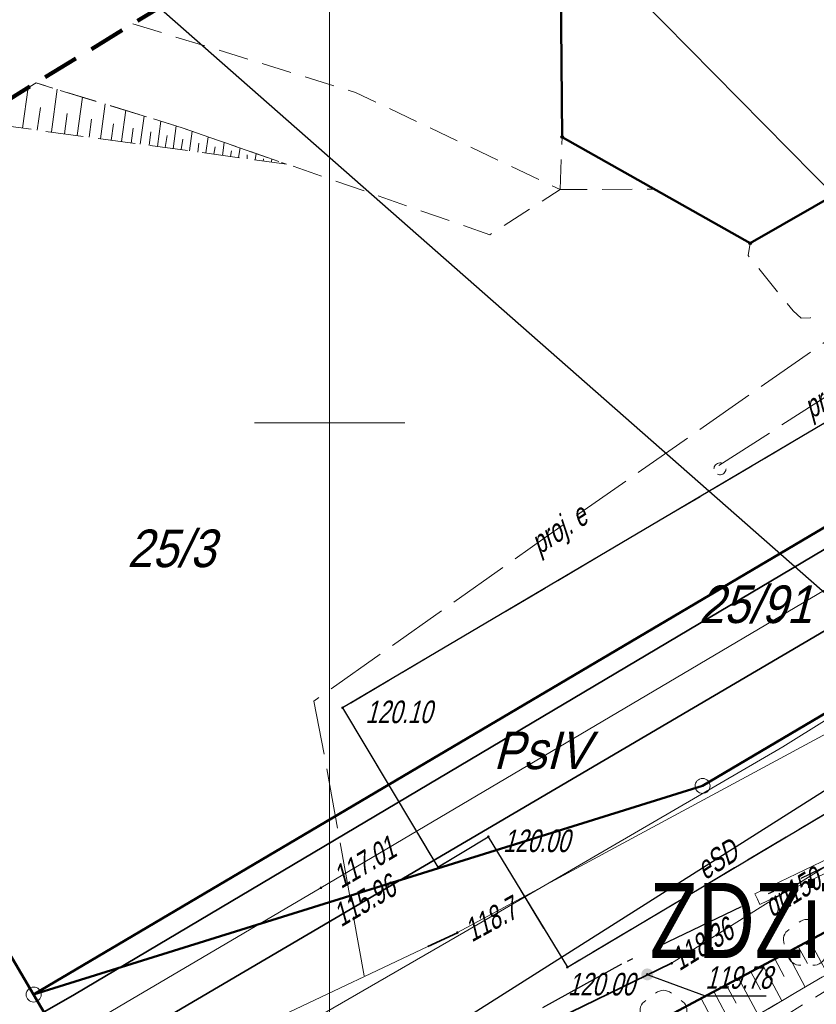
# Model space of a CAD drawing. Extents: x 7463256 to 7464485, y 5957341 to 5958260.
# Tile 189 of 256: x 7463990 to 7464016, y 5957831 to 5957863. Entities that reach past the tile are written whole.
import ezdxf
from ezdxf import colors
from ezdxf.entities.mleader import LeaderData, LeaderLine
from ezdxf.enums import TextEntityAlignment as Align
from ezdxf.math import Vec2, Vec3

# ---------------------------------------------------------------- set-up
doc = ezdxf.new("R2010")
doc.units = 0
doc.header["$MEASUREMENT"] = 0
for name, pattern in [('1.5_0.5', [2, 1.5, -0.5]), ('218-500', [1, 0.5, -0.5]), ('4', [1.8, 1.2, -0.6]), ('GAK', [5.2, 3, -1, 0.2, -1]), ('l219_500', [0]), ('mz1.0_0.5', [1.5, 1, -0.5]), ('mz1.25_0.5', [1.75, 1.25, -0.5]), ('mz2.0_0.5', [2.5, 2, -0.5])]:
    doc.linetypes.add(name, pattern=pattern)
doc.layers.get('0').update_dxf_attribs({"color": 2, "linetype": 'CONTINUOUS', "lineweight": 5})
for name, color, linetype in [('000 Inne (niezydentyfikowane)', 7, 'CONTINUOUS'), ('202-Punkt graniczny stabilizowany trwale', 7, 'CONTINUOUS'), ('210-Oznaczenie użytku', 7, 'CONTINUOUS'), ('211-Nr działki', 7, 'CONTINUOUS'), ('217-Granica konturu klasyfikcyjnego', 7, 'CONTINUOUS'), ('218-Granica użytku', 7, 'CONTINUOUS'), ('219-Linia granicy', 7, 'CONTINUOUS'), ('312-Budynek (powierzchnia)', 7, 'CONTINUOUS'), ('chodnik (powierzchnia)', 7, 'CONTINUOUS'), ('drzewo liściaste (punkt)', 7, 'CONTINUOUS'), ('jezdnia (powierzchnia)', 7, 'CONTINUOUS'), ('krawężnik (linia)', 7, 'CONTINUOUS'), ('Obszar opracowania', 7, 'CONTINUOUS'), ('przewód ciepłowniczy (linia)', 7, 'CONTINUOUS'), ('przewód ciepłowniczy - projektowany lub w budowie (linia) - ob. projektowany', 7, 'CONTINUOUS'), ('przewód elektroenergetyczny (linia)', 7, 'CONTINUOUS'), ('przewód elektroenergetyczny (linia)-Atr1', 7, 'CONTINUOUS'), ('przewód elektroenergetyczny - projektowany lub w budowie (linia) - ob. projektowany', 7, 'CONTINUOUS'), ('przewód elektroenergetyczny - projektowany lub w budowie (linia) - ob. projektowany-Atr1', 7, 'CONTINUOUS'), ('przewód gazowy (linia)', 7, 'CONTINUOUS'), ('przewód gazowy (linia)-Atr1', 7, 'CONTINUOUS'), ('Punkt budynku', 7, 'CONTINUOUS'), ('punkt o określonej wysokości (sieć ciepłownicza)', 7, 'CONTINUOUS'), ('punkt o określonej wysokości (sieć ciepłownicza)-Atr2', 7, 'CONTINUOUS'), ('punkt o określonej wysokości (sieć ciepłownicza)-Atr3', 7, 'CONTINUOUS'), ('punkt o określonej wysokości (sieć elektroenergetyczna)', 7, 'CONTINUOUS'), ('punkt o określonej wysokości (sieć elektroenergetyczna)-Atr2', 7, 'CONTINUOUS'), ('punkt o określonej wysokości (sieć gazowa)', 7, 'CONTINUOUS'), ('punkt o określonej wysokości (sieć gazowa)-Atr2', 7, 'CONTINUOUS'), ('punkt wysokościowy sztuczny', 7, 'CONTINUOUS'), ('punkt wysokościowy sztuczny-Atr2', 7, 'CONTINUOUS'), ('rura ochronna - przewód ciepłowniczy (linia)', 7, 'CONTINUOUS'), ('rura ochronna - przewód elektroenergetyczny (linia)', 7, 'CONTINUOUS'), ('rura ochronna - przewód gazowy (linia)', 7, 'CONTINUOUS'), ('skarpa nieumocniona (powierzchnia)', 7, 'CONTINUOUS'), ('urządzenie techniczne projektowane lub w budowie (sieć elektroenergetyczna) - punkt - ob. projektowany', 7, 'CONTINUOUS'), ('Wstawianie ramki sekcyjnej z opisem', 7, 'CONTINUOUS'), ('zasuwa - siec gazowa (punkt)', 7, 'CONTINUOUS')]:
    doc.layers.add(name, color=color, linetype=linetype)
for name, color, linetype, lineweight in [('@proj.rury', 7, 'CONTINUOUS', 20), ('____proj LSN', 1, 'CONTINUOUS', 5), ('OBMBS-21-18876-opis proj', 1, 'CONTINUOUS', 18)]:
    doc.layers.add(name, color=color, linetype=linetype, lineweight=lineweight)
doc.layers.add('@Właściciele', color=6, linetype='CONTINUOUS', lineweight=20, plot=False)
doc.styles.get("Standard").update_dxf_attribs({"font": 'txt', "width": 0.75})

# ---------------------------------------------------------------- blocks, each defined once
blk = doc.blocks.new('PW01')
at = {"linetype": 'Continuous', "lineweight": 13}
h = blk.add_hatch(color=0, dxfattribs=at)
edge = h.paths.add_edge_path()
edge.add_arc((0, 0), 0.045, 0, 360)
blk = doc.blocks.new('PW02')
at = {"linetype": 'Continuous', "lineweight": 13}
h = blk.add_hatch(color=0, dxfattribs=at)
edge = h.paths.add_edge_path()
edge.add_arc((0, 0), 0.045, 0, 360)
blk = doc.blocks.new('US25')
at = {"linetype": 'Continuous', "lineweight": 0}
h = blk.add_hatch(color=0, dxfattribs=at)
edge = h.paths.add_edge_path()
edge.add_arc((0, 0), 0.2, 0, 360)
blk = doc.blocks.new('OP021')
at = {"linetype": 'Continuous', "lineweight": 13}
h = blk.add_hatch(color=0, dxfattribs=at)
edge = h.paths.add_edge_path()
edge.add_arc((0, 0), 0.05, 0, 360)
at = {"color": 0, "linetype": 'Continuous', "lineweight": 13}
for centre, start, end in [((0, 0.4), 49.272, 130.728), ((-0.38, 0.124), 121.308, 202.548), ((0.38, 0.124), 337.452, 58.692), ((-0.235, -0.324), 193.221, 274.871), ((0.235, -0.324), 265.129, 346.779)]:
    blk.add_arc(centre, 0.4, start, end, dxfattribs=at)
blk = doc.blocks.new('US01P')
at = {"color": 0, "linetype": 'Continuous', "lineweight": 13}
for points in [[(0.082, 0.181), (0.072, 0.186), (0.034, 0.197), (-0.006, 0.2), (-0.046, 0.194), (-0.084, 0.182), (-0.118, 0.161), (-0.148, 0.135), (-0.172, 0.103), (-0.189, 0.066), (-0.198, 0.028), (-0.2, -0.001)], [(-0.082, -0.182), (-0.061, -0.191), (-0.022, -0.199), (0.018, -0.199), (0.057, -0.192), (0.094, -0.177), (0.127, -0.155), (0.155, -0.126), (0.177, -0.093), (0.192, -0.056), (0.199, -0.016), (0.2, 0)]]:
    blk.add_lwpolyline(points, dxfattribs=at)
blk = doc.blocks.new('202')
at = {"color": 0, "linetype": 'Continuous', "lineweight": 0}
blk.add_circle((0, 0), 0.25, dxfattribs=at)
blk = doc.blocks.new('PUNKTBUD')
at = {"color": 0}
blk.add_circle((0, 0), 0.045, dxfattribs=at)

msp = doc.modelspace()

# ---------------------------------------------------------------- linework, layer by layer
at = {"layer": '000 Inne (niezydentyfikowane)', "color": 7, "linetype": 'Continuous', "lineweight": 13}
for p, q in [((7463989.78, 5957859.81), (7463989.969, 5957861.156)), ((7463990.74, 5957859.68), (7463990.93, 5957861.1)), ((7463991.6, 5957859.56), (7463991.78, 5957860.84)), ((7463990.27, 5957859.74), (7463990.38, 5957860.49)), ((7463992.38, 5957859.45), (7463992.53, 5957860.61)), ((7463991.18, 5957859.62), (7463991.27, 5957860.29)), ((7463993.07, 5957859.36), (7463993.22, 5957860.4)), ((7463993.7, 5957859.27), (7463993.83, 5957860.21)), ((7463992, 5957859.51), (7463992.08, 5957860.11)), ((7463992.73, 5957859.4), (7463992.81, 5957859.95)), ((7463994.27, 5957859.2), (7463994.38, 5957860.04)), ((7463994.79, 5957859.12), (7463994.89, 5957859.88)), ((7463993.4, 5957859.31), (7463993.46, 5957859.81)), ((7463993.99, 5957859.23), (7463994.05, 5957859.68)), ((7463994.53, 5957859.16), (7463994.59, 5957859.56)), ((7463995.34, 5957859.05), (7463995.43, 5957859.7)), ((7463995.88, 5957858.98), (7463995.96, 5957859.52)), ((7463995.06, 5957859.09), (7463995.11, 5957859.44)), ((7463995.61, 5957859.01), (7463995.65, 5957859.31)), ((7463996.15, 5957858.94), (7463996.19, 5957859.18)), ((7463996.43, 5957858.9), (7463996.49, 5957859.33)), ((7463996.7, 5957858.86), (7463996.73, 5957859.05)), ((7463996.97, 5957858.83), (7463997.02, 5957859.15)), ((7463997.25, 5957858.79), (7463997.26, 5957858.92)), ((7463997.52, 5957858.75), (7463997.55, 5957858.96)), ((7463997.79, 5957858.71), (7463997.8, 5957858.79)), ((7463998.06, 5957858.68), (7463998.08, 5957858.78)), ((7464015.97, 5957832.78), (7464016.57, 5957831.67)), ((7464015.21, 5957832.38), (7464015.82, 5957831.23)), ((7464015.59, 5957832.58), (7464015.9, 5957832.01)), ((7464014.82, 5957832.17), (7464015.13, 5957831.58)), ((7464014.02, 5957831.74), (7464014.34, 5957831.14)), ((7464014.42, 5957831.96), (7464015.05, 5957830.77)), ((7464013.61, 5957831.52), (7464014.26, 5957830.31)), ((7464012.78, 5957831.08), (7464013.45, 5957829.83)), ((7464013.2, 5957831.3), (7464013.53, 5957830.69)), ((7464012.36, 5957830.85), (7464012.7, 5957830.22))]:
    msp.add_line(p, q, dxfattribs=at)
at = {"layer": '217-Granica konturu klasyfikcyjnego', "color": 3, "linetype": '1.5_0.5', "lineweight": 18, "flags": 128}
for points in [[(7464060.46, 5957872.51), (7463990.15, 5957830.98)], [(7464012.41, 5957837.92), (7464058.96, 5957865.44)], [(7463990.15, 5957830.98), (7464012.41, 5957837.92)]]:
    msp.add_lwpolyline(points, dxfattribs=at)
at = {"layer": '218-Granica użytku', "color": 3, "linetype": '218-500', "lineweight": 18, "flags": 128}
for points in [[(7463990.15, 5957830.98), (7464060.46, 5957872.51)], [(7464012.41, 5957837.92), (7464058.96, 5957865.44)], [(7463977.047, 5957853.275), (7463990.15, 5957830.98)], [(7464034.05, 5957842.44), (7464003.22, 5957825.97)], [(7463990.15, 5957830.98), (7464012.41, 5957837.92)], [(7463990.15, 5957830.98), (7463993.39, 5957825.48)]]:
    msp.add_lwpolyline(points, dxfattribs=at)
at = {"layer": '219-Linia granicy', "color": 3, "linetype": 'l219_500', "lineweight": 50, "flags": 128}
for points in [[(7464060.46, 5957872.51), (7463990.15, 5957830.98)], [(7464058.96, 5957865.44), (7464012.41, 5957837.92)], [(7463990.15, 5957830.98), (7463977.047, 5957853.275)], [(7464034.05, 5957842.44), (7464003.22, 5957825.97)], [(7464012.41, 5957837.92), (7463990.15, 5957830.98)], [(7463993.39, 5957825.48), (7463990.15, 5957830.98)]]:
    msp.add_lwpolyline(points, dxfattribs=at)
at = {"layer": '312-Budynek (powierzchnia)', "color": 7, "linetype": 'Continuous', "lineweight": 50, "flags": 128}
for points in [[(7464007.74, 5957859.51), (7464007.629, 5957871.928)], [(7464013.99, 5957855.98), (7464007.74, 5957859.51)], [(7464020.3, 5957859.6), (7464013.99, 5957855.98)]]:
    msp.add_lwpolyline(points, dxfattribs=at)
at = {"layer": '@proj.rury'}
for p, q in [((7464014.147, 5957834.334), (7464018.292, 5957836.32)), ((7464014.319, 5957833.973), (7464018.468, 5957835.96)), ((7464014.147, 5957834.334), (7464014.233, 5957834.154)), ((7464014.319, 5957833.973), (7464014.233, 5957834.154))]:
    msp.add_line(p, q, dxfattribs=at)
at = {"layer": 'chodnik (powierzchnia)', "color": 7, "linetype": 'mz1.0_0.5', "lineweight": 18, "flags": 128}
for points in [[(7463993.454, 5957863.282), (7464000.86, 5957860.99), (7464007.67, 5957857.76), (7464005.33, 5957856.26), (7463995.09, 5957859.82)], [(7463995.09, 5957859.82), (7463990.227, 5957861.314)]]:
    msp.add_lwpolyline(points, dxfattribs=at)
for points in [[(7464022.85, 5957861.32), (7464022.9, 5957857.44), (7464022.72, 5957856.88), (7464022.26, 5957856.5), (7464016, 5957853.5), (7464015.69, 5957853.48), (7464015.42, 5957853.73), (7464013.93, 5957855.57), (7464013.99, 5957855.98), (7464017.7, 5957858.11), (7464018.56, 5957856.61), (7464020.17, 5957857.56), (7464019.32, 5957859.04), (7464020.3, 5957859.6), (7464020.29, 5957861.3)], [(7464007.67, 5957857.76), (7464007.74, 5957859.51), (7464010.8, 5957857.78)], [(7463988.75, 5957815.28), (7464034.36, 5957842.14), (7464028.16, 5957849.53), (7464028.27, 5957849.56), (7464028.54, 5957849.63), (7464028.82, 5957849.69), (7464029.1, 5957849.73), (7464029.39, 5957849.75), (7464029.67, 5957849.76), (7464029.96, 5957849.75), (7464030.24, 5957849.73), (7464030.52, 5957849.69), (7464030.77, 5957849.64), (7464031.02, 5957849.57), (7464031.26, 5957849.49), (7464031.5, 5957849.4), (7464033.98, 5957846.34), (7464034.25, 5957846.49), (7464036.19, 5957843.22), (7464036.42, 5957841.89), (7464036.35, 5957840.19), (7464021.02, 5957831.03), (7463992.86, 5957814.5), (7463990.77, 5957814.72)]]:
    msp.add_lwpolyline(points, close=True, dxfattribs=at)
at = {"layer": 'jezdnia (powierzchnia)', "color": 7, "linetype": '1.5_0.5', "lineweight": 18, "flags": 128}
msp.add_lwpolyline([(7464045.52, 5957845.62), (7464036.35, 5957840.19), (7464036.42, 5957841.89), (7464036.19, 5957843.22), (7464033.47, 5957847.81), (7464033.32, 5957848.02), (7464033.15, 5957848.21), (7464032.98, 5957848.4), (7464032.79, 5957848.58), (7464032.6, 5957848.74), (7464032.39, 5957848.9), (7464032.18, 5957849.04), (7464031.96, 5957849.17), (7464031.73, 5957849.29), (7464031.5, 5957849.4), (7464031.26, 5957849.49), (7464031.02, 5957849.57), (7464030.77, 5957849.64), (7464030.52, 5957849.69), (7464030.24, 5957849.73), (7464029.96, 5957849.75), (7464029.67, 5957849.76), (7464029.39, 5957849.75), (7464029.1, 5957849.73), (7464028.82, 5957849.69), (7464028.54, 5957849.63), (7464028.27, 5957849.56), (7464028, 5957849.48), (7464027.73, 5957849.38), (7464027.47, 5957849.27), (7464027.22, 5957849.14), (7464026.97, 5957849), (7464029.56, 5957844.77), (7464007.91, 5957831.89), (7464005.28, 5957836.23), (7464003.6, 5957835.22), (7464000.43, 5957840.52), (7464024.28, 5957854.6), (7464026.07, 5957855.66), (7464040.98, 5957864.59), (7464042.77, 5957865.65), (7464046.18, 5957867.66), (7464050.03, 5957869.91), (7464050.27, 5957870.08), (7464050.51, 5957870.27), (7464050.74, 5957870.46), (7464050.96, 5957870.66), (7464051.18, 5957870.86), (7464051.39, 5957871.07), (7464051.59, 5957871.29), (7464051.79, 5957871.52), (7464051.98, 5957871.75), (7464052.16, 5957871.99), (7464052.33, 5957872.23), (7464052.49, 5957872.48), (7464052.65, 5957872.74), (7464053.62, 5957874.86), (7464055.63, 5957881.11), (7464056.84, 5957884.92), (7464061.78, 5957883.33), (7464056.94, 5957869.17), (7464056.4, 5957868.13), (7464055.42, 5957866.8), (7464054.16, 5957865.53), (7464051.4, 5957863.5), (7464044.93, 5957859.71), (7464043.1, 5957858.64), (7464041.67, 5957857.66), (7464040.54, 5957856.19), (7464039.78, 5957854.8), (7464039.21, 5957853.35), (7464038.95, 5957851.44), (7464039.31, 5957850.14), (7464041.29, 5957846.74), (7464042.46, 5957845.65), (7464043.96, 5957845.32)], close=True, dxfattribs=at)
at = {"layer": 'krawężnik (linia)', "color": 7, "linetype": 'Continuous', "lineweight": 30, "flags": 128}
msp.add_lwpolyline([(7464024.28, 5957854.6), (7464000.43, 5957840.52), (7464003.6, 5957835.22), (7464005.28, 5957836.23), (7464007.91, 5957831.89), (7464029.56, 5957844.77)], dxfattribs=at)
at = {"layer": 'Obszar opracowania', "color": 132, "linetype": '4', "lineweight": 200, "flags": 128}
msp.add_lwpolyline([(7463648.63, 5957598.42), (7463381.17, 5957559), (7463352.31, 5957567.45), (7463255.88, 5957568.85), (7463280.41, 5957340.9), (7463468.95, 5957378.08), (7463536.66, 5957509.53), (7463626.95, 5957460.4), (7463653.5, 5957411.27), (7463734.5, 5957471.02), (7463879.22, 5957698.07), (7464314.97, 5957939.96), (7464470.72, 5957945.23), (7464483.34, 5958244.06), (7464262.86, 5958260.06), (7464240.11, 5958013.73), (7463789.91, 5957739.13), (7463712.41, 5957593.35)], close=True, dxfattribs=at)
at = {"layer": 'przewód ciepłowniczy (linia)', "color": 212, "linetype": 'Continuous', "lineweight": 18, "flags": 128}
msp.add_lwpolyline([(7463939.11, 5957798.78), (7463955.18, 5957808.29), (7463955.69, 5957809.59), (7463953, 5957814.8), (7463952.74, 5957816.05), (7463952.73, 5957817.35), (7463959.24, 5957820.83), (7463960.63, 5957821.11), (7463961.55, 5957820.24), (7463961.62, 5957819.81), (7463963.92, 5957815.05), (7463964.96, 5957814.78), (7463966.03, 5957814.78), (7463978.86, 5957822.3), (7463986.19, 5957826.57), (7463993.21, 5957830.7), (7463999.71, 5957834.53), (7464019.69, 5957846.34)], dxfattribs=at)
at = {"layer": 'przewód ciepłowniczy - projektowany lub w budowie (linia) - ob. projektowany', "color": 212, "linetype": 'mz2.0_0.5', "lineweight": 18, "flags": 128}
msp.add_lwpolyline([(7463827.45, 5957686.81), (7463846.51, 5957707.33), (7463837.98, 5957727.66), (7463921.05, 5957775.08), (7463942.95, 5957787.9), (7463968.43, 5957803.38), (7463962.63, 5957813.37), (7463990.1, 5957829.4), (7463996.25, 5957818.66), (7464026.15, 5957837.03), (7464036.53, 5957843.58), (7464048.34, 5957851.03), (7464051.52, 5957852.92), (7464069.07, 5957863.22), (7464072.1, 5957864.8), (7464075.65, 5957866.88), (7464079.8, 5957868.9), (7464096.3, 5957878.8), (7464114.52, 5957889.73), (7464110.7, 5957895.89), (7464137.6, 5957910.6), (7464169.07, 5957928.77), (7464165.42, 5957934.93), (7464175.2, 5957940.28), (7464178.92, 5957933.88), (7464207.9, 5957951.17), (7464220.7, 5957958.86), (7464224.58, 5957961.12), (7464228.92, 5957963.56), (7464232.65, 5957965.56), (7464236.86, 5957967.74), (7464243.8, 5957971.13), (7464248.79, 5957973.41), (7464251.98, 5957974.81), (7464257.04, 5957976.93), (7464262.4, 5957979.02)], dxfattribs=at)
at = {"layer": 'przewód elektroenergetyczny (linia)', "color": 1, "linetype": 'Continuous', "lineweight": 18, "flags": 128}
for points in [[(7463940.57, 5957795.91), (7463943.95, 5957798.07), (7463947.77, 5957800.52), (7463956.72, 5957805.44), (7463968.14, 5957811.88), (7463974.88, 5957815.77), (7463989.87, 5957824.65), (7463994.07, 5957827.04), (7463997.53, 5957829.04), (7464004.46, 5957833.04), (7464015.08, 5957839.22), (7464033.55, 5957850.74), (7464041.34, 5957855.23), (7464060.73, 5957867.36), (7464076.97, 5957878.65), (7464094.2, 5957890.23), (7464099.12, 5957893.51), (7464116.3, 5957904.7), (7464136.98, 5957918.51), (7464147.1, 5957924.98), (7464187.29, 5957950.12)], [(7463943.16, 5957798.77), (7463944.43, 5957799.77), (7463949.73, 5957802.27), (7463979.35, 5957819.12), (7463986.95, 5957823.22), (7463996.76, 5957829.25), (7463998.44, 5957830.29), (7464003.27, 5957832.58), (7464004.25, 5957833.04), (7464021.2, 5957842.18), (7464025.09, 5957844.15), (7464029.73, 5957846.87), (7464032.01, 5957848.62), (7464032.58, 5957849.29), (7464023.73, 5957867.1), (7464023.35, 5957868.13), (7464022.11, 5957868.6), (7464021.59, 5957867.32)]]:
    msp.add_lwpolyline(points, dxfattribs=at)
at = {"layer": 'przewód elektroenergetyczny - projektowany lub w budowie (linia) - ob. projektowany', "color": 1, "linetype": 'mz2.0_0.5', "lineweight": 18, "flags": 128}
for points in [[(7464012.95, 5957848.58), (7464019.88, 5957853.04), (7464024.89, 5957856.27), (7464029.35, 5957861.74), (7464035.91, 5957864.78), (7464049.58, 5957872.1), (7464052.86, 5957878.69), (7464053.68, 5957880.03), (7464054.74, 5957883.53), (7464057.25, 5957891.33), (7464057.69, 5957890.35)], [(7464001.15, 5957831.6), (7463999.88, 5957838.64), (7463999.47, 5957840.74), (7464007.17, 5957846.19), (7464012.25, 5957849.73), (7464018.22, 5957853.91), (7464020.87, 5957855.36), (7464024.12, 5957856.94), (7464024.72, 5957857.22), (7464027.17, 5957860.24)]]:
    msp.add_lwpolyline(points, dxfattribs=at)
at = {"layer": 'przewód gazowy (linia)', "color": 40, "linetype": 'Continuous', "lineweight": 18, "flags": 128}
msp.add_lwpolyline([(7464006.17, 5957829.43), (7464006.77, 5957829.78), (7464011.38, 5957832.02), (7464018.02, 5957836.19)], dxfattribs=at)
at = {"layer": 'punkt o określonej wysokości (sieć gazowa)-Atr2', "color": 7, "flags": 128}
msp.add_lwpolyline([(7464010.57, 5957831.65), (7464012.5, 5957830.94), (7464014.524, 5957830.94)], dxfattribs=at)
at = {"layer": 'rura ochronna - przewód ciepłowniczy (linia)', "color": 212, "linetype": 'Continuous', "lineweight": 35, "flags": 128}
for points in [[(7463940.48, 5957800.73), (7463953.7, 5957808.78), (7463954.3, 5957809.5), (7463951.83, 5957814.03), (7463951.3, 5957816.54), (7463951.35, 5957817.98), (7463958.72, 5957821.91), (7463960.79, 5957822.48), (7463962.63, 5957820.74), (7463962.77, 5957819.87), (7463964.91, 5957815.97), (7463976.88, 5957822.75), (7463985.01, 5957827.29), (7463988.1, 5957829.04), (7463991.51, 5957830.98), (7464019.9, 5957847.83)], [(7464019.47, 5957844.84), (7463994.9, 5957830.42), (7463992.64, 5957829.04), (7463987.36, 5957825.84), (7463980.83, 5957821.84), (7463967.15, 5957813.58), (7463965, 5957813.58), (7463962.92, 5957814.13), (7463960.46, 5957819.74), (7463959.75, 5957819.74), (7463954.1, 5957816.72), (7463954.17, 5957815.56), (7463957.08, 5957809.67), (7463956.66, 5957807.79), (7463937.74, 5957796.83)]]:
    msp.add_lwpolyline(points, dxfattribs=at)
at = {"layer": 'rura ochronna - przewód elektroenergetyczny (linia)', "color": 6, "linetype": 'Continuous', "lineweight": 30}
msp.add_lwpolyline([(7463943.46, 5957797.88), (7463943.95, 5957798.07), (7463947.78, 5957799.54), (7463951.33, 5957801.21), (7463955.75, 5957803.32), (7463966.18, 5957808.26), (7463979.69, 5957816.17), (7463995.26, 5957824.92), (7463999.4, 5957827.23), (7464002.56, 5957829.04), (7464003.9, 5957829.81), (7464022.04, 5957841.3), (7464024.25, 5957839.79), (7464034.66, 5957845.48), (7464041.51, 5957849.6), (7464062.57, 5957863.09), (7464079, 5957872.5), (7464104.36, 5957888.08), (7464144.44, 5957911.3), (7464151.87, 5957915.32), (7464195.57, 5957940.61)], dxfattribs=at)
at = {"layer": 'rura ochronna - przewód elektroenergetyczny (linia)', "color": 1, "linetype": 'Continuous', "lineweight": 35, "flags": 128}
msp.add_lwpolyline([(7464003.27, 5957832.58), (7464004.26, 5957833.03)], dxfattribs=at)
at = {"layer": 'rura ochronna - przewód gazowy (linia)', "color": 40, "linetype": 'Continuous', "lineweight": 35, "flags": 128}
msp.add_lwpolyline([(7464006.77, 5957829.78), (7464011.38, 5957832.02)], dxfattribs=at)
at = {"layer": 'skarpa nieumocniona (powierzchnia)', "color": 7, "linetype": 'mz1.25_0.5', "lineweight": 18, "flags": 128}
for points in [[(7463995.09, 5957859.82), (7463998.56, 5957858.61), (7463988.13, 5957860.03), (7463990.23, 5957861.31)], [(7464029.97, 5957839.56), (7464026.85, 5957837.72), (7463991.27, 5957816.77), (7463992.43, 5957820.44), (7464003.24, 5957825.61), (7464008.96, 5957829.04), (7464032.86, 5957841.8)]]:
    msp.add_lwpolyline(points, close=True, dxfattribs=at)
at = {"layer": 'Wstawianie ramki sekcyjnej z opisem', "color": 7, "linetype": 'Continuous', "lineweight": 13, "flags": 128}
for points in [[(7464000, 5957765.116), (7464000, 5957867.275)], [(7464000, 5957867.275), (7464000, 5957765.116)], [(7464000, 5957847.5), (7464000, 5957852.5)], [(7464000, 5957847.5), (7464000, 5957852.5)], [(7463997.5, 5957850), (7464000, 5957850)], [(7464000, 5957850), (7464002.5, 5957850)]]:
    msp.add_lwpolyline(points, dxfattribs=at)

# ---------------------------------------------------------------- block references
at = {"layer": '202-Punkt graniczny stabilizowany trwale', "color": 3, "linetype": 'Continuous', "lineweight": 18}
for p in [(7464012.41, 5957837.92), (7463990.15, 5957830.98)]:
    msp.add_blockref('202', p, dxfattribs=at)
at = {"layer": 'drzewo liściaste (punkt)', "color": 94, "linetype": 'Continuous', "lineweight": 13}
for p in [(7464015.88, 5957832.68), (7464011.11, 5957830.32)]:
    msp.add_blockref('OP021', p, dxfattribs=at)
at = {"layer": 'Punkt budynku', "color": 5, "linetype": 'Continuous', "lineweight": 18}
for p in [(7464007.74, 5957859.51), (7464013.99, 5957855.98)]:
    msp.add_blockref('PUNKTBUD', p, dxfattribs=at)
at = {"layer": 'punkt o określonej wysokości (sieć ciepłownicza)', "color": 212, "linetype": 'Continuous', "lineweight": 13}
msp.add_blockref('PW01', (7463999.71, 5957834.53), dxfattribs=at)
at = {"layer": 'punkt o określonej wysokości (sieć elektroenergetyczna)', "color": 1, "linetype": 'Continuous', "lineweight": 13}
msp.add_blockref('PW01', (7464004.25, 5957833.04), dxfattribs=at)
at = {"layer": 'punkt o określonej wysokości (sieć gazowa)', "color": 40, "linetype": 'Continuous', "lineweight": 13}
msp.add_blockref('PW01', (7464011.38, 5957832.02), dxfattribs=at)
at = {"layer": 'punkt o określonej wysokości (sieć gazowa)', "color": 40, "linetype": 'Continuous', "lineweight": 13, "rotation": 24.623}
msp.add_blockref('PW01', (7464010.57, 5957831.65), dxfattribs=at)
at = {"layer": 'punkt wysokościowy sztuczny', "color": 7, "linetype": 'Continuous', "lineweight": 13}
for p in [(7464000.43, 5957840.52), (7464005.28, 5957836.23), (7464007.91, 5957831.89)]:
    msp.add_blockref('PW02', p, dxfattribs=at)
at = {"layer": 'urządzenie techniczne projektowane lub w budowie (sieć elektroenergetyczna) - punkt - ob. projektowany', "color": 1, "linetype": 'Continuous', "lineweight": 18}
msp.add_blockref('US01P', (7464012.99, 5957848.47), dxfattribs=at)
at = {"layer": 'zasuwa - siec gazowa (punkt)', "color": 7, "linetype": 'Continuous', "lineweight": 13, "rotation": 24.623}
msp.add_blockref('US25', (7464010.57, 5957831.65), dxfattribs=at)

# ---------------------------------------------------------------- texts
at = {"layer": '210-Oznaczenie użytku', "color": 3, "linetype": 'Continuous', "lineweight": 18, "oblique": 15, "width": 0.9}
msp.add_text('PsIV', height=1.25, dxfattribs=at).set_placement((7464005.45, 5957838.48))
at = {"layer": '211-Nr działki', "color": 3, "linetype": 'Continuous', "lineweight": 18, "oblique": 15, "width": 0.9}
for s, p in [('25/3', (7463993.26, 5957845.2)), ('25/91', (7464012.28, 5957843.34))]:
    msp.add_text(s, height=1.25, dxfattribs=at).set_placement(p)
at = {"layer": '@Właściciele', "insert": (7464010.653, 5957834.694), "char_height": 2.5, "width": 5.76377, "attachment_point": 1}
msp.add_mtext('{\\fArial|b0|i0|c238|p34;ZDZiT}', dxfattribs=at)
at = {"layer": 'przewód elektroenergetyczny (linia)-Atr1', "color": 1, "oblique": 15, "width": 0.72}
msp.add_text('eSD', height=0.75, rotation=32.7, dxfattribs=at).set_placement((7464012.49, 5957834.77))
at = {"layer": 'przewód elektroenergetyczny - projektowany lub w budowie (linia) - ob. projektowany-Atr1', "color": 1, "oblique": 15, "width": 0.72}
for rotation, p in [(30.34, (7464016.03, 5957850.12)), (33.4, (7464006.98, 5957845.6))]:
    msp.add_text('proj. e', height=0.75, rotation=rotation, dxfattribs=at).set_placement(p)
at = {"layer": 'przewód gazowy (linia)-Atr1', "color": 7, "oblique": 15, "width": 0.72}
msp.add_text('gn150', height=0.75, rotation=31.62, dxfattribs=at).set_placement((7464014.72, 5957833.53))
at = {"layer": 'punkt o określonej wysokości (sieć ciepłownicza)-Atr2', "color": 212, "oblique": 15, "width": 0.72}
msp.add_text('117.01', height=0.75, rotation=30.587, dxfattribs=at).set_placement((7464000.19, 5957834.81), align=Align.MIDDLE_LEFT)
at = {"layer": 'punkt o określonej wysokości (sieć ciepłownicza)-Atr3', "color": 212, "oblique": 15, "width": 0.72}
msp.add_text('115.96', height=0.75, rotation=30.587, dxfattribs=at).set_placement((7464000.19, 5957833.535), align=Align.MIDDLE_LEFT)
at = {"layer": 'punkt o określonej wysokości (sieć elektroenergetyczna)-Atr2', "color": 1, "oblique": 15, "width": 0.72}
msp.add_text('118.7', height=0.75, rotation=28.73, dxfattribs=at).set_placement((7464004.73, 5957832.71))
at = {"layer": 'punkt o określonej wysokości (sieć gazowa)-Atr2', "color": 40, "oblique": 15, "width": 0.72}
msp.add_text('118.36', height=0.75, rotation=31.62, dxfattribs=at).set_placement((7464011.64, 5957831.75))
msp.add_text('119.78', height=0.75, dxfattribs=at).set_placement((7464012.5, 5957830.948), align=Align.BOTTOM_LEFT)
at = {"layer": 'punkt wysokościowy sztuczny-Atr2', "color": 7, "oblique": 15, "width": 0.72}
for s, p in [('120.10', (7464001.19, 5957840.01)), ('120.00', (7464005.77, 5957835.72)), ('120.00', (7464007.93, 5957830.95))]:
    msp.add_text(s, height=0.75, dxfattribs=at).set_placement(p)

# ---------------------------------------------------------------- next in the draw order: leaders
at = {"layer": 'OBMBS-21-18876-opis proj', "lineweight": 20}
ml = msp.add_multileader_mtext('Standard', dxfattribs=at)
ml.set_content('\\pxqc;{\\W0.9;\\fArial|b0|i0|c238|p34;proj. rura osłonowa DVK160\\PL=2m}', color=256)
ml.set_leader_properties()
ml.build(insert=Vec2(0, 0))
ml.multileader.update_dxf_attribs({"has_text_frame": 1, "text_right_attachment_type": 0, "dogleg_length": 0.36, "arrow_head_size": 1.3})
ctx = ml.context
ctx.base_point, ctx.char_height, ctx.arrow_head_size, ctx.landing_gap_size, ctx.plane_origin, ctx.plane_x_axis, ctx.plane_y_axis = Vec3(7464000.806, 5957878.44, -10.8), 1.3, 1.3, 0.09, Vec3(7464031.445, 5957979.011, -10.8), Vec3(0.765565, 0.643359), Vec3(-0.643359, 0.765565)
ctx.right_attachment, ctx.text_align_type = 0, 2
notes = []
notes.append((ctx, [(0, (1, 1, 0), (7464011.223, 5957888.214, -10.8), (-0.765565, -0.643359), 0.36, [(0, [(7464042.452, 5957851.52, -10.8)], 0, [])])]))
ctx.mtext.insert, ctx.mtext.text_direction, ctx.mtext.rotation, ctx.mtext.width, ctx.mtext.defined_height, ctx.mtext.alignment, ctx.mtext.flow_direction = Vec3(7464005.626, 5957883.51, -10.8), Vec3(0.765565, 0.643359), 0.698877, 14.64891, 27.692, 2, 5
ctx.mtext.has_bg_fill, ctx.mtext.bg_color, ctx.mtext.bg_scale_factor, ctx.mtext.bg_transparency, ctx.mtext.use_window_bg_color = 1, -1023410167, 1.5, 0, 1
for ctx, leaders in notes:
    for number, flags, end, landing, length, lines in leaders:
        leader = LeaderData()
        leader.index, (leader.has_last_leader_line, leader.has_dogleg_vector, leader.attachment_direction) = number, flags
        leader.last_leader_point, leader.dogleg_vector, leader.dogleg_length = Vec3(end), Vec3(landing), length
        for number, points, colour, breaks in lines:
            line = LeaderLine()
            line.index, line.vertices, line.color, line.breaks = number, Vec3.list(points), colors.encode_raw_color(colour), breaks
            leader.lines.append(line)
        ctx.leaders.append(leader)

# ---------------------------------------------------------------- next in the draw order: leaders
ml = msp.add_multileader_mtext('Standard', dxfattribs=at)
ml.set_content('\\pxqc;{\\W0.9;\\fArial|b0|i0|c238|p34;proj. rura osłonowa \\PDVK160\\PL=16m}', color=256)
ml.set_leader_properties()
ml.build(insert=Vec2(0, 0))
ml.multileader.update_dxf_attribs({"has_text_frame": 1, "text_right_attachment_type": 0, "dogleg_length": 0.36, "arrow_head_size": 1.3})
ctx = ml.context
ctx.base_point, ctx.char_height, ctx.arrow_head_size, ctx.landing_gap_size, ctx.plane_origin, ctx.plane_x_axis, ctx.plane_y_axis = Vec3(7463975.353, 5957861.597, -10.8), 1.3, 1.3, 0.09, Vec3(7463999.069, 5957957.843, -10.8), Vec3(0.765565, 0.643359), Vec3(-0.643359, 0.765565)
ctx.right_attachment, ctx.text_align_type = 0, 2
notes = []
notes.append((ctx, [(0, (1, 1, 0), (7463985.847, 5957871.28, -10.8), (-0.765565, -0.643359), 0.36, [(0, [(7464022.958, 5957838.627, -10.8)], 0, [])])]))
ctx.mtext.insert, ctx.mtext.text_direction, ctx.mtext.rotation, ctx.mtext.width, ctx.mtext.defined_height, ctx.mtext.alignment, ctx.mtext.flow_direction = Vec3(7463980.25, 5957866.576, -10.8), Vec3(0.765565, 0.643359), 0.698877, 14.71065, 27.692, 2, 5
ctx.mtext.has_bg_fill, ctx.mtext.bg_color, ctx.mtext.bg_scale_factor, ctx.mtext.bg_transparency, ctx.mtext.use_window_bg_color = 1, -1023410167, 1.5, 0, 1
for ctx, leaders in notes:
    for number, flags, end, landing, length, lines in leaders:
        leader = LeaderData()
        leader.index, (leader.has_last_leader_line, leader.has_dogleg_vector, leader.attachment_direction) = number, flags
        leader.last_leader_point, leader.dogleg_vector, leader.dogleg_length = Vec3(end), Vec3(landing), length
        for number, points, colour, breaks in lines:
            line = LeaderLine()
            line.index, line.vertices, line.color, line.breaks = number, Vec3.list(points), colors.encode_raw_color(colour), breaks
            leader.lines.append(line)
        ctx.leaders.append(leader)

# ---------------------------------------------------------------- next in the draw order: leaders
ml = msp.add_multileader_mtext('Standard', dxfattribs=at)
ml.set_content('\\pxqc;{\\W0.9;\\fArial|b0|i0|c238|p34;proj. przecisk mechaniczny SRS160\\PL=14m}', color=256)
ml.set_leader_properties()
ml.build(insert=Vec2(0, 0))
ml.multileader.update_dxf_attribs({"has_text_frame": 1, "text_right_attachment_type": 0, "dogleg_length": 0.36, "arrow_head_size": 1.3})
ctx = ml.context
ctx.base_point, ctx.char_height, ctx.arrow_head_size, ctx.landing_gap_size, ctx.plane_origin, ctx.plane_x_axis, ctx.plane_y_axis = Vec3(7463974.139, 5957872.3, -10.8), 1.3, 1.3, 0.09, Vec3(7464031.011, 5957947.42, -10.8), Vec3(0.765565, 0.643359), Vec3(-0.643359, 0.765565)
ctx.right_attachment, ctx.text_align_type = 0, 2
notes = []
notes.append((ctx, [(0, (1, 1, 0), (7463988.979, 5957885.789, -10.8), (-0.765565, -0.643359), 0.36, [(0, [(7464031.352, 5957842.776, -10.8)], 0, [])])]))
ctx.mtext.insert, ctx.mtext.text_direction, ctx.mtext.rotation, ctx.mtext.width, ctx.mtext.defined_height, ctx.mtext.alignment, ctx.mtext.flow_direction = Vec3(7463981.17, 5957879.227, -10.8), Vec3(0.765565, 0.643359), 0.698877, 19.94305, 27.692, 2, 5
ctx.mtext.has_bg_fill, ctx.mtext.bg_color, ctx.mtext.bg_scale_factor, ctx.mtext.bg_transparency, ctx.mtext.use_window_bg_color = 1, -1023410167, 1.5, 0, 1
for ctx, leaders in notes:
    for number, flags, end, landing, length, lines in leaders:
        leader = LeaderData()
        leader.index, (leader.has_last_leader_line, leader.has_dogleg_vector, leader.attachment_direction) = number, flags
        leader.last_leader_point, leader.dogleg_vector, leader.dogleg_length = Vec3(end), Vec3(landing), length
        for number, points, colour, breaks in lines:
            line = LeaderLine()
            line.index, line.vertices, line.color, line.breaks = number, Vec3.list(points), colors.encode_raw_color(colour), breaks
            leader.lines.append(line)
        ctx.leaders.append(leader)

# ---------------------------------------------------------------- next in the draw order: leaders
ml = msp.add_multileader_mtext('Standard', dxfattribs=at)
ml.set_content('\\pxqc;{\\W0.9;\\fArial|b0|i0|c238|p34;proj. przewiert sterowany SRS160\\PL=24m}', color=256)
ml.set_leader_properties()
ml.build(insert=Vec2(0, 0))
ml.multileader.update_dxf_attribs({"has_text_frame": 1, "text_right_attachment_type": 0, "dogleg_length": 0.36, "arrow_head_size": 1.3})
ctx = ml.context
ctx.base_point, ctx.char_height, ctx.arrow_head_size, ctx.landing_gap_size, ctx.plane_origin, ctx.plane_x_axis, ctx.plane_y_axis = Vec3(7463947.209, 5957850.25, -10.8), 1.3, 1.3, 0.09, Vec3(7463989.483, 5957925.218, -10.8), Vec3(0.765565, 0.643359), Vec3(-0.643359, 0.765565)
ctx.right_attachment, ctx.text_align_type = 0, 2
notes = []
notes.append((ctx, [(0, (1, 1, 0), (7463960.936, 5957862.804, -10.8), (-0.765565, -0.643359), 0.36, [(0, [(7463994.169, 5957823.616, -10.8)], 0, [])])]))
ctx.mtext.insert, ctx.mtext.text_direction, ctx.mtext.rotation, ctx.mtext.width, ctx.mtext.defined_height, ctx.mtext.alignment, ctx.mtext.flow_direction = Vec3(7463953.684, 5957856.71, -10.8), Vec3(0.765565, 0.643359), 0.698877, 20.41598, 27.692, 2, 5
ctx.mtext.has_bg_fill, ctx.mtext.bg_color, ctx.mtext.bg_scale_factor, ctx.mtext.bg_transparency, ctx.mtext.use_window_bg_color = 1, -1023410167, 1.5, 0, 1
for ctx, leaders in notes:
    for number, flags, end, landing, length, lines in leaders:
        leader = LeaderData()
        leader.index, (leader.has_last_leader_line, leader.has_dogleg_vector, leader.attachment_direction) = number, flags
        leader.last_leader_point, leader.dogleg_vector, leader.dogleg_length = Vec3(end), Vec3(landing), length
        for number, points, colour, breaks in lines:
            line = LeaderLine()
            line.index, line.vertices, line.color, line.breaks = number, Vec3.list(points), colors.encode_raw_color(colour), breaks
            leader.lines.append(line)
        ctx.leaders.append(leader)

# ---------------------------------------------------------------- next in the draw order: linework, layer by layer
at = {"layer": '____proj LSN', "linetype": 'GAK', "lineweight": 30}
msp.add_lwpolyline([(7464152.8, 5957922.054), (7464127.616, 5957907.173), (7464083.854, 5957881.461), (7464074.047, 5957876.131), (7464064.354, 5957869.392), (7464065.129, 5957866.031), (7464042.642, 5957851.725), (7464042.748, 5957849.44), (7464042.748, 5957849.44), (7464031.455, 5957842.605), (7464018.38, 5957836.14), (7464009.708, 5957831.986), (7463995.946, 5957824.371), (7463973.408, 5957811.358), (7463971.47, 5957803.481), (7463954.078, 5957792.276), (7463934.793, 5957781.144)], dxfattribs=at)

doc.saveas('drawing.dxf')
